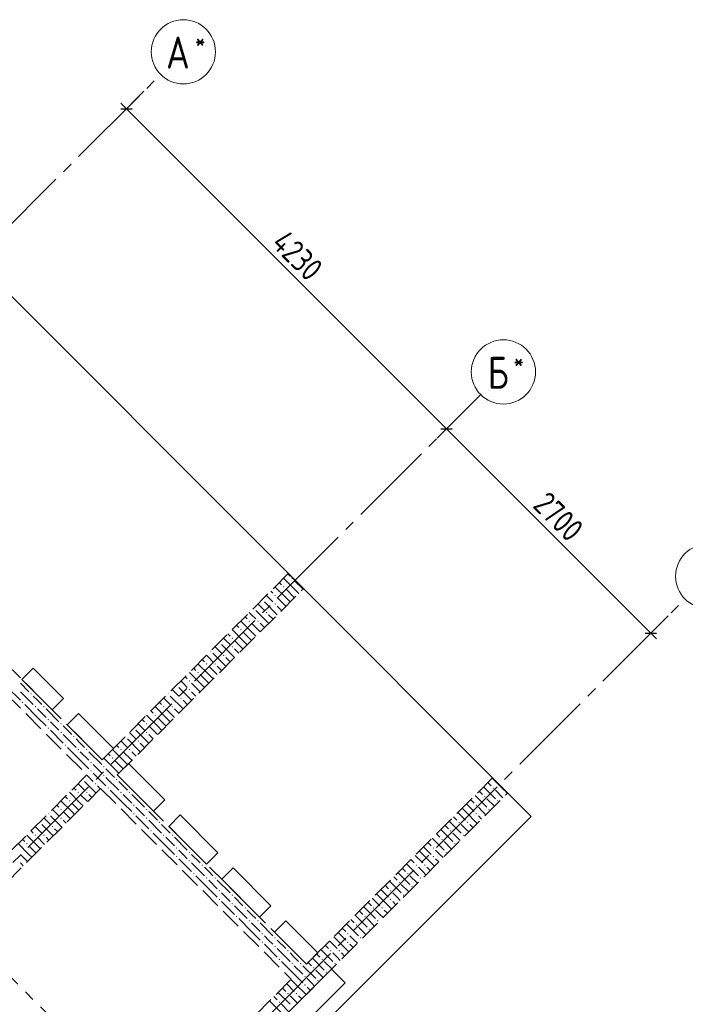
# Model space of a CAD drawing. Header units: millimetres. Extents: x 0 to 43617, y 0 to 59400.
# Tile 25 of 41: x 26854 to 33075, y 27233 to 36432. Entities that reach past the tile are written whole.
import ezdxf

# ---------------------------------------------------------------- set-up
doc = ezdxf.new("R2010")
doc.units = ezdxf.units.MM
doc.linetypes.add('______2', pattern=[270, 200, -70])
doc.linetypes.add('______5', pattern=[1100, 800, -100, 100, -100])
doc.layers.add('Standard', color=7, linetype='Continuous', lineweight=25)
doc.layers.add('Оси', color=40, linetype='______5', lineweight=18)
doc.layers.add('ЖБ Перекрытие верхний уровень', color=7, linetype='Continuous', lineweight=25, true_color=0xe0e0ff)
doc.layers.add('ЖБ Стена верхний уровень', color=7, linetype='Continuous', lineweight=25, true_color=0x006e00)
doc.styles.add('GOST 2.304-81', font='txt')
doc.styles.add('ISOCPEUR', font='txt')

msp = doc.modelspace()

# ---------------------------------------------------------------- hatches: boundary and pattern name
at = {"layer": 'ЖБ Стена верхний уровень', "linetype": 'Continuous', "lineweight": 18, "transparency": 33554687}
for points in [[(29394.5, 31213.1), (29401, 31219.6), (29407.5, 31213.1), (29401, 31206.6)], [(29314.5, 31133.1), (29321, 31139.6), (29327.4, 31133.1), (29321, 31126.6)], [(29123.7, 31016.9), (29127.4, 31013.1), (29121, 31006.6), (29117.2, 31010.4)], [(29234.5, 31053.1), (29240.9, 31059.6), (29247.4, 31053.1), (29240.9, 31046.6)], [(29043.7, 30936.9), (29047.4, 30933.1), (29040.9, 30926.6), (29037.2, 30930.4)], [(29234.5, 30973.1), (29240.9, 30979.6), (29247.4, 30973.1), (29240.9, 30966.6)], [(28994.5, 30813.1), (29001, 30819.6), (29007.5, 30813.1), (29001, 30806.6)], [(29074.5, 30813.1), (29081, 30819.6), (29087.5, 30813.1), (29081, 30806.6)], [(29154.4, 30893.1), (29160.9, 30899.6), (29167.4, 30893.1), (29160.9, 30886.6)], [(28914.5, 30733.1), (28921, 30739.6), (28927.4, 30733.1), (28921, 30726.6)], [(28834.5, 30653.1), (28840.9, 30659.6), (28847.4, 30653.1), (28840.9, 30646.6)], [(28723.7, 30616.9), (28727.4, 30613.1), (28721, 30606.6), (28717.2, 30610.4)], [(28834.5, 30573.1), (28840.9, 30579.6), (28847.4, 30573.1), (28840.9, 30566.6)], [(28643.7, 30536.9), (28647.4, 30533.1), (28640.9, 30526.6), (28637.2, 30530.4)], [(28754.4, 30493.1), (28760.9, 30499.6), (28767.4, 30493.1), (28760.9, 30486.6)], [(28594.5, 30413.1), (28601, 30419.6), (28607.5, 30413.1), (28601, 30406.6)], [(28674.5, 30413.1), (28681, 30419.6), (28687.5, 30413.1), (28681, 30406.6)], [(28514.5, 30333.1), (28521, 30339.6), (28527.4, 30333.1), (28521, 30326.6)], [(28323.7, 30216.9), (28327.4, 30213.1), (28321, 30206.6), (28317.2, 30210.4)], [(28434.5, 30253.1), (28440.9, 30259.6), (28447.4, 30253.1), (28440.9, 30246.6)], [(28434.5, 30173.1), (28440.9, 30179.6), (28447.4, 30173.1), (28440.9, 30166.6)], [(26954.4, 30133.1), (26960.9, 30139.6), (26967.4, 30133.1), (26960.9, 30126.6)], [(28243.7, 30136.9), (28247.4, 30133.1), (28240.9, 30126.6), (28237.2, 30130.4)], [(28354.4, 30093.1), (28360.9, 30099.6), (28367.4, 30093.1), (28360.9, 30086.6)], [(26874.5, 30053.1), (26881, 30059.6), (26887.5, 30053.1), (26881, 30046.6)], [(26994.5, 30013.1), (27001, 30019.6), (27007.5, 30013.1), (27001, 30006.6)], [(27074.5, 30013.1), (27081, 30019.6), (27087.5, 30013.1), (27081, 30006.6)], [(28194.5, 30013.1), (28201, 30019.6), (28207.5, 30013.1), (28201, 30006.6)], [(28274.5, 30013.1), (28281, 30019.6), (28287.5, 30013.1), (28281, 30006.6)], [(26920.5, 29939.2), (26921, 29939.6), (26927.4, 29933.1), (26927, 29932.7)], [(27114.5, 29893.1), (27121, 29899.6), (27127.4, 29893.1), (27121, 29886.6)], [(28114.5, 29933.1), (28121, 29939.6), (28127.4, 29933.1), (28121, 29926.6)], [(27114.5, 29813.1), (27121, 29819.6), (27127.4, 29813.1), (27121, 29806.6)], [(27234.5, 29853.1), (27240.9, 29859.6), (27247.4, 29853.1), (27240.9, 29846.6)], [(27923.7, 29816.9), (27927.4, 29813.1), (27921, 29806.6), (27917.2, 29810.4)], [(28034.5, 29853.1), (28040.9, 29859.6), (28047.4, 29853.1), (28040.9, 29846.6)], [(27234.5, 29773.1), (27240.9, 29779.6), (27247.4, 29773.1), (27240.9, 29766.6)], [(27354.4, 29733.1), (27360.9, 29739.6), (27367.4, 29733.1), (27360.9, 29726.6)], [(27843.7, 29736.9), (27847.4, 29733.1), (27840.9, 29726.6), (27837.2, 29730.4)], [(28034.5, 29773.1), (28040.9, 29779.6), (28047.4, 29773.1), (28040.9, 29766.6)], [(27160.5, 29699.2), (27160.9, 29699.6), (27167.4, 29693.1), (27167, 29692.7)], [(27274.5, 29653.1), (27281, 29659.6), (27287.5, 29653.1), (27281, 29646.6)], [(27954.4, 29693.1), (27960.9, 29699.6), (27967.4, 29693.1), (27960.9, 29686.6)], [(27320.5, 29539.2), (27321, 29539.6), (27327.4, 29533.1), (27327, 29532.7)], [(27394.5, 29613.1), (27401, 29619.6), (27407.5, 29613.1), (27401, 29606.6)], [(27474.5, 29613.1), (27481, 29619.6), (27487.5, 29613.1), (27481, 29606.6)], [(27714.5, 29533.1), (27721, 29539.6), (27727.4, 29533.1), (27721, 29526.6)], [(27794.5, 29613.1), (27801, 29619.6), (27807.5, 29613.1), (27801, 29606.6)], [(27874.5, 29613.1), (27881, 29619.6), (27887.5, 29613.1), (27881, 29606.6)], [(27514.5, 29493.1), (27521, 29499.6), (27527.4, 29493.1), (27521, 29486.6)], [(27634.5, 29453.1), (27640.9, 29459.6), (27647.4, 29453.1), (27640.9, 29446.6)], [(27514.5, 29413.1), (27521, 29419.6), (27527.4, 29413.1), (27521, 29406.6)], [(27634.5, 29373.1), (27640.9, 29379.6), (27647.4, 29373.1), (27640.9, 29366.6)], [(27443.7, 29336.9), (27447.4, 29333.1), (27440.9, 29326.6), (27437.2, 29330.4)], [(27554.4, 29293.1), (27560.5, 29299.2), (27567, 29292.7), (27560.9, 29286.6)], [(27560.5, 29299.2), (27560.9, 29299.6), (27567.4, 29293.1), (27567, 29292.7)], [(27674.5, 29253.1), (27681, 29259.6), (27687.5, 29253.1), (27681, 29246.6)], [(27754.4, 29333.1), (27760.9, 29339.6), (27767.4, 29333.1), (27760.9, 29326.6)], [(31274.5, 29253.1), (31281, 29259.6), (31287.5, 29253.1), (31281, 29246.6)], [(27394.5, 29213.1), (27401, 29219.6), (27407.5, 29213.1), (27401, 29206.6)], [(27474.5, 29213.1), (27481, 29219.6), (27487.5, 29213.1), (27481, 29206.6)], [(27794.5, 29213.1), (27801, 29219.6), (27807.5, 29213.1), (27801, 29206.6)], [(27874.5, 29213.1), (27881, 29219.6), (27887.5, 29213.1), (27881, 29206.6)], [(31194.5, 29173.1), (31201, 29179.6), (31207.5, 29173.1), (31201, 29166.6)], [(31394.5, 29213.1), (31401, 29219.6), (31407.5, 29213.1), (31401, 29206.6)], [(27314.5, 29133.1), (27321, 29139.6), (27327.4, 29133.1), (27321, 29126.6)], [(27720.5, 29139.2), (27721, 29139.6), (27727.4, 29133.1), (27727, 29132.7)], [(27914.5, 29093.1), (27921, 29099.6), (27927.4, 29093.1), (27921, 29086.6)], [(31114.5, 29093.1), (31121, 29099.6), (31127.4, 29093.1), (31121, 29086.6)], [(31314.5, 29133.1), (31321, 29139.6), (31327.4, 29133.1), (31321, 29126.6)], [(27123.7, 29016.9), (27127.4, 29013.1), (27121, 29006.6), (27117.2, 29010.4)], [(27234.5, 29053.1), (27240.9, 29059.6), (27247.4, 29053.1), (27240.9, 29046.6)], [(27234.5, 28973.1), (27240.9, 28979.6), (27247.4, 28973.1), (27240.9, 28966.6)], [(27914.5, 29013.1), (27921, 29019.6), (27927.4, 29013.1), (27921, 29006.6)], [(28034.5, 29053.1), (28040.9, 29059.6), (28047.4, 29053.1), (28040.9, 29046.6)], [(28034.5, 28973.1), (28040.9, 28979.6), (28047.4, 28973.1), (28040.9, 28966.6)], [(31114.5, 29013.1), (31121, 29019.6), (31127.4, 29013.1), (31121, 29006.6)], [(31234.5, 29053.1), (31240.9, 29059.6), (31247.4, 29053.1), (31240.9, 29046.6)], [(27043.7, 28936.9), (27047.4, 28933.1), (27040.9, 28926.6), (27037.2, 28930.4)], [(27154.4, 28893.1), (27160.9, 28899.6), (27167.4, 28893.1), (27160.9, 28886.6)], [(27960.5, 28899.2), (27960.9, 28899.6), (27967.4, 28893.1), (27967, 28892.7)], [(28154.4, 28933.1), (28160.9, 28939.6), (28167.4, 28933.1), (28160.9, 28926.6)], [(30954.4, 28933.1), (30960.9, 28939.6), (30967.4, 28933.1), (30960.9, 28926.6)], [(31034.5, 28933.1), (31040.9, 28939.6), (31047.4, 28933.1), (31040.9, 28926.6)], [(26994.5, 28813.1), (27001, 28819.6), (27007.5, 28813.1), (27001, 28806.6)], [(27074.5, 28813.1), (27081, 28819.6), (27087.5, 28813.1), (27081, 28806.6)], [(28074.5, 28853.1), (28081, 28859.6), (28087.5, 28853.1), (28081, 28846.6)], [(28194.5, 28813.1), (28201, 28819.6), (28207.5, 28813.1), (28201, 28806.6)], [(28274.5, 28813.1), (28281, 28819.6), (28287.5, 28813.1), (28281, 28806.6)], [(30874.5, 28853.1), (30881, 28859.6), (30887.5, 28853.1), (30881, 28846.6)], [(30994.5, 28813.1), (31001, 28819.6), (31007.5, 28813.1), (31001, 28806.6)], [(26914.5, 28733.1), (26921, 28739.6), (26927.4, 28733.1), (26921, 28726.6)], [(28120.5, 28739.2), (28121, 28739.6), (28127.4, 28733.1), (28127, 28732.7)], [(30794.5, 28773.1), (30801, 28779.6), (30807.5, 28773.1), (30801, 28766.6)], [(30914.5, 28733.1), (30921, 28739.6), (30927.4, 28733.1), (30921, 28726.6)], [(28314.5, 28693.1), (28321, 28699.6), (28327.4, 28693.1), (28321, 28686.6)], [(28314.5, 28613.1), (28321, 28619.6), (28327.4, 28613.1), (28321, 28606.6)], [(28434.5, 28653.1), (28440.9, 28659.6), (28447.4, 28653.1), (28440.9, 28646.6)], [(30714.5, 28693.1), (30721, 28699.6), (30727.4, 28693.1), (30721, 28686.6)], [(30714.5, 28613.1), (30721, 28619.6), (30727.4, 28613.1), (30721, 28606.6)], [(30834.5, 28653.1), (30840.9, 28659.6), (30847.4, 28653.1), (30840.9, 28646.6)], [(28434.5, 28573.1), (28440.9, 28579.6), (28447.4, 28573.1), (28440.9, 28566.6)], [(28554.4, 28533.1), (28560.9, 28539.6), (28567.4, 28533.1), (28560.9, 28526.6)], [(30554.4, 28533.1), (30560.9, 28539.6), (30567.4, 28533.1), (30560.9, 28526.6)], [(30634.5, 28533.1), (30640.9, 28539.6), (30647.4, 28533.1), (30640.9, 28526.6)], [(28360.5, 28499.2), (28360.9, 28499.6), (28367.4, 28493.1), (28367, 28492.7)], [(28474.5, 28453.1), (28481, 28459.6), (28487.5, 28453.1), (28481, 28446.6)], [(30474.5, 28453.1), (30481, 28459.6), (30487.5, 28453.1), (30481, 28446.6)], [(28520.5, 28339.2), (28521, 28339.6), (28527.4, 28333.1), (28527, 28332.7)], [(28594.5, 28413.1), (28601, 28419.6), (28607.5, 28413.1), (28601, 28406.6)], [(28674.5, 28413.1), (28681, 28419.6), (28687.5, 28413.1), (28681, 28406.6)], [(30394.5, 28373.1), (30401, 28379.6), (30407.5, 28373.1), (30401, 28366.6)], [(30514.5, 28333.1), (30521, 28339.6), (30527.4, 28333.1), (30521, 28326.6)], [(30594.5, 28413.1), (30601, 28419.6), (30607.5, 28413.1), (30601, 28406.6)], [(28714.5, 28293.1), (28721, 28299.6), (28727.4, 28293.1), (28721, 28286.6)], [(28834.5, 28253.1), (28840.9, 28259.6), (28847.4, 28253.1), (28840.9, 28246.6)], [(30314.5, 28293.1), (30321, 28299.6), (30327.4, 28293.1), (30321, 28286.6)], [(30434.5, 28253.1), (30440.9, 28259.6), (30447.4, 28253.1), (30440.9, 28246.6)], [(28714.5, 28213.1), (28721, 28219.6), (28727.4, 28213.1), (28721, 28206.6)], [(28834.5, 28173.1), (28840.9, 28179.6), (28847.4, 28173.1), (28840.9, 28166.6)], [(30314.5, 28213.1), (30321, 28219.6), (30327.4, 28213.1), (30321, 28206.6)], [(28760.5, 28099.2), (28760.9, 28099.6), (28767.4, 28093.1), (28767, 28092.7)], [(28874.5, 28053.1), (28881, 28059.6), (28887.5, 28053.1), (28881, 28046.6)], [(28954.4, 28133.1), (28960.9, 28139.6), (28967.4, 28133.1), (28960.9, 28126.6)], [(30074.5, 28053.1), (30081, 28059.6), (30087.5, 28053.1), (30081, 28046.6)], [(30154.4, 28133.1), (30160.9, 28139.6), (30167.4, 28133.1), (30160.9, 28126.6)], [(30234.5, 28133.1), (30240.9, 28139.6), (30247.4, 28133.1), (30240.9, 28126.6)], [(28994.5, 28013.1), (29001, 28019.6), (29007.5, 28013.1), (29001, 28006.6)], [(29074.5, 28013.1), (29081, 28019.6), (29087.5, 28013.1), (29081, 28006.6)], [(29994.5, 27973.1), (30001, 27979.6), (30007.5, 27973.1), (30001, 27966.6)], [(30194.5, 28013.1), (30201, 28019.6), (30207.5, 28013.1), (30201, 28006.6)], [(28920.5, 27939.2), (28921, 27939.6), (28927.4, 27933.1), (28927, 27932.7)], [(29114.5, 27893.1), (29121, 27899.6), (29127.4, 27893.1), (29121, 27886.6)], [(29914.5, 27893.1), (29921, 27899.6), (29927.4, 27893.1), (29921, 27886.6)], [(30114.5, 27933.1), (30121, 27939.6), (30127.4, 27933.1), (30121, 27926.6)], [(29114.5, 27813.1), (29121, 27819.6), (29127.4, 27813.1), (29121, 27806.6)], [(29234.5, 27853.1), (29240.9, 27859.6), (29247.4, 27853.1), (29240.9, 27846.6)], [(29914.5, 27813.1), (29921, 27819.6), (29927.4, 27813.1), (29921, 27806.6)], [(30034.5, 27853.1), (30040.9, 27859.6), (30047.4, 27853.1), (30040.9, 27846.6)], [(29160.5, 27699.2), (29160.9, 27699.6), (29167.4, 27693.1), (29167, 27692.7)], [(29234.5, 27773.1), (29240.9, 27779.6), (29247.4, 27773.1), (29240.9, 27766.6)], [(29354.4, 27733.1), (29360.9, 27739.6), (29367.4, 27733.1), (29360.9, 27726.6)], [(29754.4, 27733.1), (29760.9, 27739.6), (29767.4, 27733.1), (29760.9, 27726.6)], [(29834.5, 27733.1), (29840.9, 27739.6), (29847.4, 27733.1), (29840.9, 27726.6)], [(29274.5, 27653.1), (29281, 27659.6), (29287.5, 27653.1), (29281, 27646.6)], [(29394.5, 27613.1), (29401, 27619.6), (29407.5, 27613.1), (29401, 27606.6)], [(29474.5, 27613.1), (29481, 27619.6), (29487.5, 27613.1), (29481, 27606.6)], [(29674.5, 27653.1), (29681, 27659.6), (29687.5, 27653.1), (29681, 27646.6)], [(29794.5, 27613.1), (29801, 27619.6), (29807.5, 27613.1), (29801, 27606.6)], [(29320.5, 27539.2), (29321, 27539.6), (29327.4, 27533.1), (29327, 27532.7)], [(29594.5, 27573.1), (29601, 27579.6), (29607.5, 27573.1), (29601, 27566.6)], [(29714.5, 27533.1), (29721, 27539.6), (29727.4, 27533.1), (29721, 27526.6)], [(29514.5, 27493.1), (29521, 27499.6), (29527.4, 27493.1), (29521, 27486.6)], [(29514.5, 27413.1), (29521, 27419.6), (29527.4, 27413.1), (29521, 27406.6)], [(29634.5, 27453.1), (29640.9, 27459.6), (29647.4, 27453.1), (29640.9, 27446.6)], [(29354.4, 27333.1), (29360.9, 27339.6), (29367.4, 27333.1), (29360.9, 27326.6)], [(29434.5, 27333.1), (29440.9, 27339.6), (29447.4, 27333.1), (29440.9, 27326.6)], [(29274.5, 27253.1), (29281, 27259.6), (29287.5, 27253.1), (29281, 27246.6)]]:
    msp.add_hatch(color=7, dxfattribs=at).paths.add_polyline_path(points, flags=16)

# ---------------------------------------------------------------- linework, layer by layer
at = {"layer": 'Standard', "color": 251, "linetype": 'Continuous', "lineweight": -3, "true_color": 0x656565, "transparency": 33554687}
for p, q in [((27852.4, 35600.5), (28015.4, 35763.5)), ((27852.4, 35600.5), (27940.8, 35688.9)), ((27852.4, 35600.5), (27764, 35512.1)), ((30843.5, 32609.4), (30931.9, 32697.8)), ((30843.5, 32609.4), (30755.1, 32521)), ((32752.7, 30700.2), (32915.7, 30863.2)), ((32752.7, 30700.2), (32841, 30788.6)), ((32752.7, 30700.2), (32664.3, 30611.9))]:
    msp.add_line(p, q, dxfattribs=at)
at = {"layer": 'Standard', "color": 7, "linetype": 'Continuous', "lineweight": 13, "transparency": 33554687}
for p, q in [((27852.4, 35600.5), (27799.4, 35653.5)), ((27852.4, 35600.5), (30843.5, 32609.4)), ((30843.5, 32609.4), (32752.7, 30700.2)), ((32752.7, 30700.2), (32805.7, 30647.2))]:
    msp.add_line(p, q, dxfattribs=at)
at = {"layer": 'Standard', "color": 7, "linetype": 'Continuous', "lineweight": 25, "transparency": 33554687}
for p, q in [((27799.4, 35600.5), (27905.4, 35600.5)), ((30790.4, 32609.4), (30896.5, 32609.4)), ((32699.6, 30700.2), (32805.7, 30700.2))]:
    msp.add_line(p, q, dxfattribs=at)
at = {"layer": 'Standard', "color": 251, "linetype": 'Continuous', "lineweight": -3, "true_color": 0x656565, "transparency": 33554687}
msp.add_lwpolyline([(30843.5, 32609.4), (30855.5, 32621.4), (30855.5, 32621.4), (31006.5, 32772.4)], dxfattribs=at)
at = {"layer": 'ЖБ Перекрытие верхний уровень', "color": 7, "linetype": 'Continuous', "lineweight": 18, "transparency": 33554687}
for p, q in [((31635.4, 28989), (26141.2, 34483.3)), ((26874.8, 30267.7), (26980.9, 30373.7)), ((26980.9, 30373.7), (27263.8, 30090.9)), ((27157.7, 29984.8), (26874.8, 30267.7)), ((27263.8, 30090.9), (27157.7, 29984.8)), ((27299.1, 29843.4), (27405.2, 29949.5)), ((27405.2, 29949.5), (27730.7, 29623.9)), ((27624.6, 29517.9), (27299.1, 29843.4)), ((27730.7, 29623.9), (27624.6, 29517.9)), ((27766.1, 29376.4), (27872.1, 29482.5)), ((27872.1, 29482.5), (28211.6, 29143)), ((28105.6, 29036.9), (27766.1, 29376.4)), ((28211.6, 29143), (28105.6, 29036.9)), ((28247, 28895.5), (28353.1, 29001.6)), ((28353.1, 29001.6), (28706.6, 28648)), ((28826.7, 26180.3), (31635.4, 28989)), ((28600.6, 28541.9), (28247, 28895.5)), ((28706.6, 28648), (28600.6, 28541.9)), ((28742, 28400.5), (28848, 28506.6)), ((28848, 28506.6), (29201.6, 28153)), ((29095.5, 28047), (28742, 28400.5)), ((29201.6, 28153), (29095.5, 28047)), ((29237, 27905.6), (29343, 28011.6)), ((29343, 28011.6), (29639.9, 27714.7)), ((29533.8, 27608.7), (29237, 27905.6)), ((29639.9, 27714.7), (29533.8, 27608.7)), ((29378.3, 27170.3), (29768.7, 27560.7)), ((29768.7, 27560.7), (29896, 27433.4)), ((29896, 27433.4), (29505.5, 27043))]:
    msp.add_line(p, q, dxfattribs=at)
at = {"layer": 'ЖБ Стена верхний уровень', "color": 251, "linetype": '______2', "lineweight": 13, "true_color": 0x656565, "transparency": 33554687}
for p, q in [((27624.6, 29517.9), (24760.9, 32381.7)), ((24619.4, 32240.2), (27483.2, 29376.4)), ((29364.1, 31257.4), (27624.6, 29517.9)), ((29505.5, 31115.9), (29364.1, 31257.4)), ((27766.1, 29376.4), (29505.5, 31115.9)), ((27483.2, 29376.4), (23820.4, 25713.6)), ((29533.8, 27608.7), (27766.1, 29376.4)), ((31273.3, 29348.2), (29533.8, 27608.7)), ((31414.7, 29206.7), (31273.3, 29348.2)), ((26535.7, 28174.4), (27610.5, 29249.2)), ((27610.5, 29249.2), (29392.4, 27467.3)), ((29675.3, 27467.3), (31414.7, 29206.7)), ((29392.4, 27467.3), (28232.8, 26307.6)), ((29533.8, 27325.8), (29675.3, 27467.3)), ((28374.2, 26166.2), (29533.8, 27325.8))]:
    msp.add_line(p, q, dxfattribs=at)
at = {"layer": 'ЖБ Стена верхний уровень', "color": 9, "linetype": 'Continuous', "lineweight": 18, "true_color": 0xc7c7c7, "transparency": 33554687}
for p, q in [((29421, 31113.1), (29320.4, 31213.7)), ((29360.4, 31253.7), (29381, 31233.1)), ((29421, 31193.1), (29501, 31113.1)), ((29340.9, 31033.1), (29240.4, 31133.7)), ((29280.4, 31173.7), (29301, 31153.1)), ((29340.9, 31113.1), (29421, 31033.1)), ((29421, 31113.1), (29461.9, 31072.2)), ((29181, 31033.1), (29160.4, 31053.7)), ((29221, 30993.1), (29181, 31033.1)), ((29200.4, 31093.7), (29221, 31073.1)), ((29260.9, 31033.1), (29340.9, 30953.1)), ((29340.9, 31033.1), (29381.8, 30992.2)), ((29421, 31033.1), (29421.9, 31032.2)), ((29060.9, 30913.1), (29181, 30793.1)), ((29080.4, 30973.7), (29140.9, 30913.1)), ((29140.9, 30993.1), (29260.9, 30873.1)), ((29260.9, 30953.1), (29301.8, 30912.2)), ((28960.4, 30853.7), (28981, 30833.1)), ((29021, 30873.1), (29000.4, 30893.7)), ((29060.9, 30833.1), (29021, 30873.1)), ((29181, 30873.1), (29221.8, 30832.2)), ((28940.9, 30633.1), (28840.4, 30733.7)), ((28880.4, 30773.7), (28901, 30753.1)), ((29021, 30713.1), (28920.4, 30813.7)), ((29021, 30793.1), (29101, 30713.1)), ((29101, 30793.1), (29141.8, 30752.2)), ((28781, 30633.1), (28760.4, 30653.7)), ((28800.4, 30693.7), (28821, 30673.1)), ((28940.9, 30713.1), (29021, 30633.1)), ((29021, 30713.1), (29061.9, 30672.2)), ((28680.4, 30573.7), (28740.9, 30513.1)), ((28740.9, 30593.1), (28860.9, 30473.1)), ((28821, 30593.1), (28781, 30633.1)), ((28860.9, 30633.1), (28940.9, 30553.1)), ((28860.9, 30553.1), (28901.8, 30512.2)), ((28940.9, 30633.1), (28981.8, 30592.2)), ((29021, 30633.1), (29021.9, 30632.2)), ((28560.4, 30453.7), (28581, 30433.1)), ((28621, 30473.1), (28600.4, 30493.7)), ((28660.9, 30433.1), (28621, 30473.1)), ((28660.9, 30513.1), (28781, 30393.1)), ((28781, 30473.1), (28821.8, 30432.2)), ((28480.4, 30373.7), (28501, 30353.1)), ((28621, 30313.1), (28520.4, 30413.7)), ((28621, 30393.1), (28701, 30313.1)), ((28701, 30393.1), (28741.8, 30352.2)), ((28400.4, 30293.7), (28421, 30273.1)), ((28540.9, 30233.1), (28440.4, 30333.7)), ((28540.9, 30313.1), (28621, 30233.1)), ((28621, 30313.1), (28661.9, 30272.2)), ((26740.9, 30193.1), (26860.9, 30073.1)), ((26860.9, 30233.1), (26940.9, 30153.1)), ((28340.9, 30193.1), (28460.9, 30073.1)), ((28381, 30233.1), (28360.4, 30253.7)), ((28421, 30193.1), (28381, 30233.1)), ((28460.9, 30233.1), (28540.9, 30153.1)), ((28540.9, 30233.1), (28581.8, 30192.2)), ((28621, 30233.1), (28621.9, 30232.2)), ((26860.9, 30153.1), (26981, 30033.1)), ((27021, 30073.1), (26981, 30113.1)), ((28221, 30073.1), (28200.4, 30093.7)), ((28260.9, 30113.1), (28381, 29993.1)), ((28280.4, 30173.7), (28340.9, 30113.1)), ((28460.9, 30153.1), (28501.8, 30112.2)), ((27021, 29913.1), (26901, 30033.1)), ((27060.9, 30033.1), (27021, 30073.1)), ((27021, 29993.1), (27101, 29913.1)), ((27101, 29993.1), (27221, 29873.1)), ((28221, 29913.1), (28120.4, 30013.7)), ((28160.4, 30053.7), (28181, 30033.1)), ((28260.9, 30033.1), (28221, 30073.1)), ((28221, 29993.1), (28301, 29913.1)), ((28301, 29993.1), (28341.8, 29952.2)), ((28381, 30073.1), (28421.8, 30032.2)), ((27021, 29913.1), (27101, 29833.1)), ((28140.9, 29833.1), (28040.4, 29933.7)), ((28080.4, 29973.7), (28101, 29953.1)), ((28140.9, 29913.1), (28221, 29833.1)), ((28221, 29913.1), (28261.9, 29872.2)), ((27181, 29833.1), (27140.9, 29873.1)), ((27221, 29793.1), (27181, 29833.1)), ((27260.9, 29833.1), (27340.9, 29753.1)), ((27981, 29833.1), (27960.4, 29853.7)), ((28021, 29793.1), (27981, 29833.1)), ((28000.4, 29893.7), (28021, 29873.1)), ((28060.9, 29833.1), (28140.9, 29753.1)), ((28140.9, 29833.1), (28181.8, 29792.2)), ((28221, 29833.1), (28221.9, 29832.2)), ((27140.9, 29793.1), (27260.9, 29673.1)), ((27260.9, 29753.1), (27381, 29633.1)), ((27880.4, 29773.7), (27940.9, 29713.1)), ((27940.9, 29793.1), (28060.9, 29673.1)), ((28060.9, 29753.1), (28101.8, 29712.2)), ((27421, 29513.1), (27301, 29633.1)), ((27421, 29673.1), (27381, 29713.1)), ((27460.9, 29633.1), (27421, 29673.1)), ((27760.4, 29653.7), (27781, 29633.1)), ((27821, 29673.1), (27800.4, 29693.7)), ((27860.9, 29633.1), (27821, 29673.1)), ((27860.9, 29713.1), (27981, 29593.1)), ((27981, 29673.1), (28021.8, 29632.2)), ((27421, 29593.1), (27501, 29513.1)), ((27501, 29593.1), (27621, 29473.1)), ((27740.9, 29433.1), (27640.4, 29533.7)), ((27680.4, 29573.7), (27701, 29553.1)), ((27821, 29513.1), (27720.4, 29613.7)), ((27821, 29593.1), (27901, 29513.1)), ((27901, 29593.1), (27941.9, 29552.2)), ((27421, 29513.1), (27501, 29433.1)), ((27581, 29433.1), (27540.9, 29473.1)), ((27740.9, 29513.1), (27821, 29433.1)), ((27821, 29513.1), (27861.9, 29472.2)), ((27480.4, 29373.7), (27540.9, 29313.1)), ((27540.9, 29393.1), (27660.9, 29273.1)), ((27621, 29393.1), (27581, 29433.1)), ((27660.9, 29433.1), (27740.9, 29353.1)), ((27660.9, 29353.1), (27781, 29233.1)), ((27740.9, 29433.1), (27781.8, 29392.2)), ((27821, 29433.1), (27821.9, 29432.2)), ((27421, 29273.1), (27400.4, 29293.7)), ((27460.9, 29233.1), (27421, 29273.1)), ((27460.9, 29313.1), (27567.7, 29206.4)), ((27581, 29273.1), (27607.7, 29246.4)), ((27821, 29273.1), (27781, 29313.1)), ((27860.9, 29233.1), (27821, 29273.1)), ((31189.6, 29264.5), (31301, 29153.1)), ((31229.6, 29304.5), (31260.9, 29273.1)), ((31269.6, 29344.5), (31381, 29233.1)), ((27280.4, 29173.7), (27301, 29153.1)), ((27421, 29113.1), (27320.4, 29213.7)), ((27360.4, 29253.7), (27381, 29233.1)), ((27421, 29193.1), (27487.7, 29126.4)), ((27501, 29193.1), (27527.7, 29166.4)), ((27821, 29113.1), (27701, 29233.1)), ((27821, 29193.1), (27901, 29113.1)), ((27901, 29193.1), (28021, 29073.1)), ((31109.6, 29184.5), (31221, 29073.1)), ((31149.6, 29224.5), (31181, 29193.1)), ((31371, 29163.1), (31301, 29233.1)), ((27200.4, 29093.7), (27221, 29073.1)), ((27340.9, 29033.1), (27240.4, 29133.7)), ((27340.9, 29113.1), (27407.7, 29046.4)), ((27421, 29113.1), (27447.7, 29086.4)), ((27821, 29113.1), (27901, 29033.1)), ((27981, 29033.1), (27940.9, 29073.1)), ((31029.6, 29104.5), (31101, 29033.1)), ((31069.6, 29144.5), (31101, 29113.1)), ((31181, 29033.1), (31140.9, 29073.1)), ((31291, 29083.1), (31221, 29153.1)), ((27140.9, 28993.1), (27247.7, 28886.4)), ((27181, 29033.1), (27160.4, 29053.7)), ((27221, 28993.1), (27181, 29033.1)), ((27260.9, 29033.1), (27327.7, 28966.4)), ((27340.9, 29033.1), (27367.7, 29006.4)), ((27940.9, 28993.1), (28060.9, 28873.1)), ((28021, 28993.1), (27981, 29033.1)), ((28060.9, 29033.1), (28140.9, 28953.1)), ((30909.6, 28984.5), (30940.9, 28953.1)), ((30949.6, 29024.5), (31021, 28953.1)), ((30989.6, 29064.5), (31021, 29033.1)), ((31021, 29033.1), (31131, 28923.1)), ((31140.9, 28993.1), (31171, 28963.1)), ((31211, 29003.1), (31181, 29033.1)), ((27021, 28873.1), (27000.4, 28893.7)), ((27060.9, 28913.1), (27167.7, 28806.4)), ((27080.4, 28973.7), (27140.9, 28913.1)), ((27260.9, 28953.1), (27287.7, 28926.4)), ((28060.9, 28953.1), (28181, 28833.1)), ((28221, 28873.1), (28181, 28913.1)), ((30829.6, 28904.5), (30860.9, 28873.1)), ((30869.6, 28944.5), (30981, 28833.1)), ((31021, 28873.1), (30981, 28913.1)), ((31060.9, 28913.1), (31091, 28883.1)), ((27021, 28713.1), (26920.4, 28813.7)), ((26960.4, 28853.7), (26981, 28833.1)), ((27060.9, 28833.1), (27021, 28873.1)), ((27181, 28873.1), (27207.7, 28846.4)), ((28221, 28713.1), (28101, 28833.1)), ((28260.9, 28833.1), (28221, 28873.1)), ((30749.6, 28824.5), (30781, 28793.1)), ((30789.6, 28864.5), (30901, 28753.1)), ((30971, 28763.1), (30901, 28833.1)), ((31051, 28843.1), (31021, 28873.1)), ((26940.9, 28633.1), (26840.4, 28733.7)), ((26880.4, 28773.7), (26901, 28753.1)), ((26940.9, 28713.1), (27007.7, 28646.4)), ((27021, 28793.1), (27087.7, 28726.4)), ((27021, 28713.1), (27047.7, 28686.4)), ((27101, 28793.1), (27127.7, 28766.4)), ((28221, 28793.1), (28301, 28713.1)), ((28221, 28713.1), (28301, 28633.1)), ((28301, 28793.1), (28421, 28673.1)), ((30629.6, 28704.5), (30701, 28633.1)), ((30669.6, 28744.5), (30701, 28713.1)), ((30709.6, 28784.5), (30821, 28673.1)), ((30891, 28683.1), (30821, 28753.1)), ((26860.9, 28633.1), (26927.7, 28566.4)), ((26940.9, 28633.1), (26967.7, 28606.4)), ((28381, 28633.1), (28340.9, 28673.1)), ((28421, 28593.1), (28381, 28633.1)), ((28460.9, 28633.1), (28540.9, 28553.1)), ((30549.6, 28624.5), (30621, 28553.1)), ((30589.6, 28664.5), (30621, 28633.1)), ((30621, 28633.1), (30731, 28523.1)), ((30781, 28633.1), (30740.9, 28673.1)), ((30811, 28603.1), (30781, 28633.1)), ((26860.9, 28553.1), (26887.7, 28526.4)), ((28340.9, 28593.1), (28460.9, 28473.1)), ((28460.9, 28553.1), (28581, 28433.1)), ((30469.6, 28544.5), (30581, 28433.1)), ((30509.6, 28584.5), (30540.9, 28553.1)), ((30740.9, 28593.1), (30771, 28563.1)), ((28621, 28313.1), (28501, 28433.1)), ((28621, 28473.1), (28581, 28513.1)), ((28660.9, 28433.1), (28621, 28473.1)), ((30389.6, 28464.5), (30501, 28353.1)), ((30429.6, 28504.5), (30460.9, 28473.1)), ((30571, 28363.1), (30501, 28433.1)), ((30621, 28473.1), (30581, 28513.1)), ((30651, 28443.1), (30621, 28473.1)), ((30660.9, 28513.1), (30691, 28483.1)), ((28621, 28393.1), (28701, 28313.1)), ((28701, 28393.1), (28821, 28273.1)), ((30269.6, 28344.5), (30301, 28313.1)), ((30309.6, 28384.5), (30421, 28273.1)), ((30349.6, 28424.5), (30381, 28393.1)), ((30491, 28283.1), (30421, 28353.1)), ((28621, 28313.1), (28701, 28233.1)), ((28781, 28233.1), (28740.9, 28273.1)), ((30189.6, 28264.5), (30221, 28233.1)), ((30229.6, 28304.5), (30301, 28233.1)), ((30381, 28233.1), (30340.9, 28273.1)), ((28740.9, 28193.1), (28860.9, 28073.1)), ((28821, 28193.1), (28781, 28233.1)), ((28860.9, 28233.1), (28940.9, 28153.1)), ((28860.9, 28153.1), (28981, 28033.1)), ((30109.6, 28184.5), (30140.9, 28153.1)), ((30149.6, 28224.5), (30221, 28153.1)), ((30221, 28233.1), (30331, 28123.1)), ((30340.9, 28193.1), (30371, 28163.1)), ((30411, 28203.1), (30381, 28233.1)), ((29021, 28073.1), (28981, 28113.1)), ((29060.9, 28033.1), (29021, 28073.1)), ((29989.6, 28064.5), (30101, 27953.1)), ((30029.6, 28104.5), (30060.9, 28073.1)), ((30069.6, 28144.5), (30181, 28033.1)), ((30221, 28073.1), (30181, 28113.1)), ((30251, 28043.1), (30221, 28073.1)), ((30260.9, 28113.1), (30291, 28083.1)), ((29021, 27913.1), (28901, 28033.1)), ((29021, 27993.1), (29101, 27913.1)), ((29101, 27993.1), (29221, 27873.1)), ((29909.6, 27984.5), (30021, 27873.1)), ((29949.6, 28024.5), (29981, 27993.1)), ((30171, 27963.1), (30101, 28033.1)), ((29021, 27913.1), (29101, 27833.1)), ((29829.6, 27904.5), (29901, 27833.1)), ((29869.6, 27944.5), (29901, 27913.1)), ((30091, 27883.1), (30021, 27953.1)), ((29181, 27833.1), (29140.9, 27873.1)), ((29140.9, 27793.1), (29260.9, 27673.1)), ((29221, 27793.1), (29181, 27833.1)), ((29260.9, 27833.1), (29340.9, 27753.1)), ((29709.6, 27784.5), (29740.9, 27753.1)), ((29749.6, 27824.5), (29821, 27753.1)), ((29789.6, 27864.5), (29821, 27833.1)), ((29821, 27833.1), (29931, 27723.1)), ((29981, 27833.1), (29940.9, 27873.1)), ((29940.9, 27793.1), (29971, 27763.1)), ((30011, 27803.1), (29981, 27833.1)), ((29260.9, 27753.1), (29381, 27633.1)), ((29421, 27673.1), (29381, 27713.1)), ((29629.6, 27704.5), (29660.9, 27673.1)), ((29669.6, 27744.5), (29781, 27633.1)), ((29821, 27673.1), (29781, 27713.1)), ((29860.9, 27713.1), (29891, 27683.1)), ((29421, 27513.1), (29301, 27633.1)), ((29460.9, 27633.1), (29421, 27673.1)), ((29549.6, 27624.5), (29581, 27593.1)), ((29589.6, 27664.5), (29701, 27553.1)), ((29771, 27563.1), (29701, 27633.1)), ((29851, 27643.1), (29821, 27673.1)), ((29421, 27593.1), (29501, 27513.1)), ((29421, 27513.1), (29501, 27433.1)), ((29501, 27593.1), (29621, 27473.1)), ((29691, 27483.1), (29621, 27553.1)), ((29349.6, 27424.5), (29421, 27353.1)), ((29389.6, 27464.5), (29421, 27433.1)), ((29421, 27433.1), (29531, 27323.1)), ((29581, 27433.1), (29540.9, 27473.1)), ((29611, 27403.1), (29581, 27433.1)), ((29269.6, 27344.5), (29381, 27233.1)), ((29309.6, 27384.5), (29340.9, 27353.1)), ((29540.9, 27393.1), (29571, 27363.1)), ((29189.6, 27264.5), (29301, 27153.1)), ((29229.6, 27304.5), (29260.9, 27273.1)), ((29371, 27163.1), (29301, 27233.1)), ((29421, 27273.1), (29381, 27313.1)), ((29451, 27243.1), (29421, 27273.1)), ((29460.9, 27313.1), (29491, 27283.1))]:
    msp.add_line(p, q, dxfattribs=at)
at = {"layer": 'Оси', "color": 8, "linetype": '______5', "lineweight": -3, "transparency": 33554687}
for p, q in [((9515.6, 17263.7), (28171.9, 35920)), ((29170.5, 25087.1), (21090.3, 33167.2)), ((12153.1, 13919.1), (31163, 32929)), ((14415.9, 12363.5), (33072.2, 31019.8))]:
    msp.add_line(p, q, dxfattribs=at)
at = {"layer": 'Оси', "color": 7, "linetype": 'Continuous', "lineweight": 13, "transparency": 33554687}
for centre in [(28384.1, 36132.1), (31375.1, 33141.1), (33284.3, 31231.9)]:
    msp.add_circle(centre, 300, dxfattribs=at)

# ---------------------------------------------------------------- texts
at = {"layer": 'Standard', "color": 7, "linetype": 'Continuous', "lineweight": 25, "transparency": 33554687, "char_height": 220, "attachment_point": 7, "rotation": 315, "style": 'GOST 2.304-81'}
for s, insert, width in [('4230', (29195.3, 34328.3), 657.05), ('2700', (31639.9, 31883.7), 672.621)]:
    msp.add_mtext(s, dxfattribs=dict(at, insert=insert, width=width))
at = {"layer": 'Оси', "color": 7, "linetype": 'Continuous', "lineweight": 25, "transparency": 33554687, "attachment_point": 7, "style": 'ISOCPEUR'}
for s, insert, char_height, width in [('\\W0.80;*', (28492.6, 36149.7), 180, 215.9), ('\\W0.82;А', (28222.6, 35974.6), 300, 392.658), ('\\W0.80;*', (31468.6, 33158.6), 180, 215.891), ('\\W0.80;Б', (31228.6, 32983.6), 300, 359.83)]:
    msp.add_mtext(s, dxfattribs=dict(at, insert=insert, char_height=char_height, width=width))

doc.saveas('drawing.dxf')
